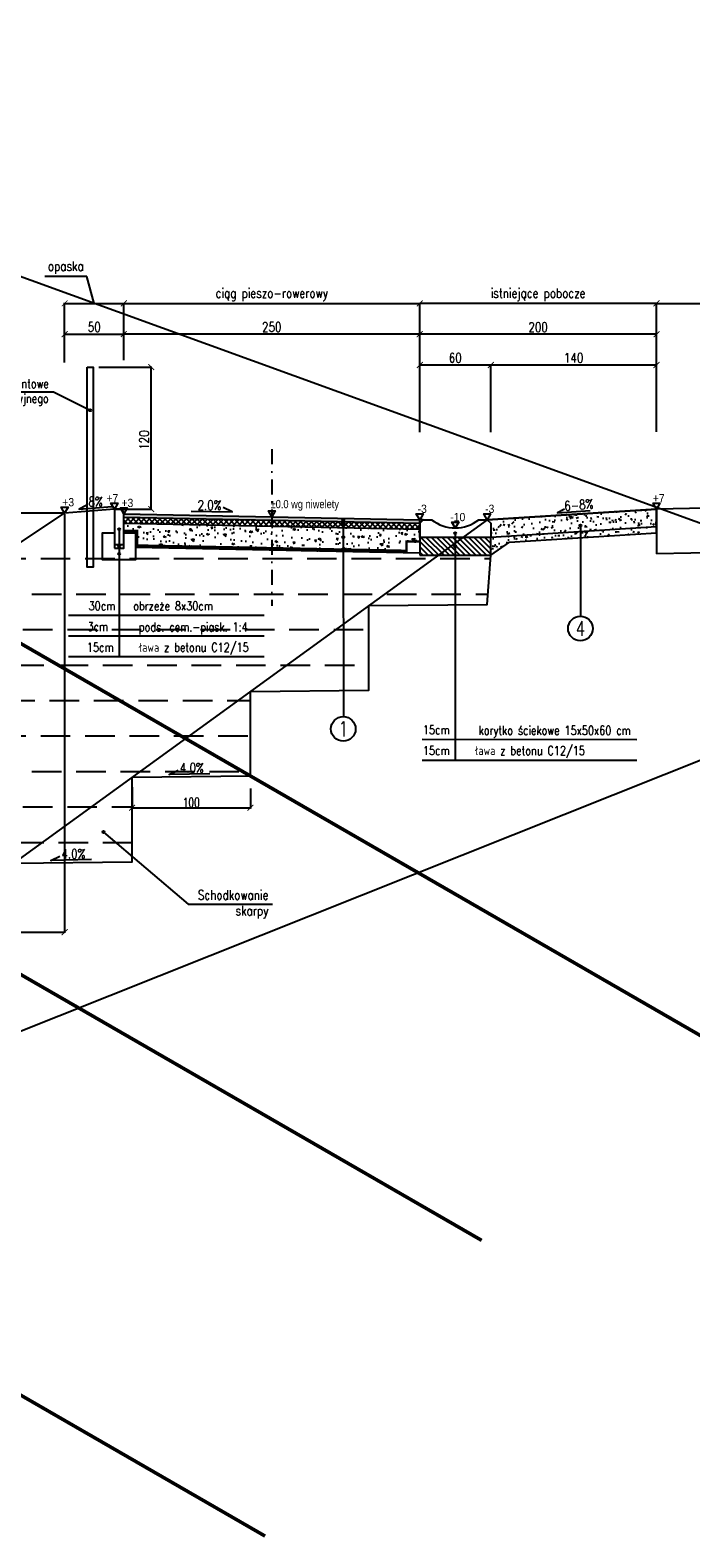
# Model space of a CAD drawing. Header units: metres. Extents: x 6562771 to 6588056, y 5578696 to 5586100.
# Tile 27 of 32: x 6575721 to 6576279, y 5584707 to 5585982. Entities that reach past the tile are written whole.
import ezdxf
from ezdxf.enums import TextEntityAlignment as Align

# ---------------------------------------------------------------- set-up
doc = ezdxf.new("R2010")
doc.units = ezdxf.units.M
for name, pattern in [('DASHDOT', [25.4, 12.7, -6.35, 0, -6.35]), ('DASHED', [0.75, 0.5, -0.25]), ('HIDDEN', [0.375, 0.25, -0.125])]:
    doc.linetypes.add(name, pattern=pattern)
for name, color, linetype in [('0_50', 3, 'Continuous'), ('pkonstr-0_25', 1, 'Continuous'), ('pkonstr-0_50', 3, 'Continuous'), ('pkonstr-0_70', 4, 'Continuous'), ('pkonstr-istn', 14, 'Continuous'), ('pkonstr-opisy', 2, 'Continuous'), ('pkonstr-wymiary', 1, 'Continuous')]:
    doc.layers.add(name, color=color, linetype=linetype)
doc.styles.add('12mm', font='simplex.shx', dxfattribs={"width": 0.8, "height": 12})
doc.styles.add('7mm', font='simplex.shx', dxfattribs={"width": 0.75, "height": 7})
doc.styles.add('DIMTEXT', font='simplex.shx', dxfattribs={"width": 0.7})
doc.styles.add('Opisy', font='simplex.shx', dxfattribs={"width": 0.8})
doc.styles.add('STYLE1', font='arial.ttf')
doc.styles.add('wymiary', font='simplex.shx', dxfattribs={"width": 0.8})
doc.dimstyles.new('1000', dxfattribs={"dimtxt": 2, "dimasz": 1.5, "dimexe": 0.4, "dimexo": 1, "dimgap": 0.4, "dimtad": 1, "dimrnd": 0.01, "dimzin": 0, "dimdsep": 46, "dimtxsty": 'DIMTEXT', "dimblk": 'ARCHTICK', "dimcen": 0, "dimclrd": 256, "dimclre": 256, "dimclrt": 2, "dimadec": 5, "dimazin": 0, "dimtfac": 1, "dimtofl": 0, "dimtmove": 0, "dimatfit": 3, "dimfxl": 1, "dimtolj": 1, "dimtzin": 0, "dimlwd": -1, "dimlwe": -1, "dimarcsym": 0})
doc.dimstyles.new('ddd$0', dxfattribs={"dimtxt": 8, "dimasz": 5, "dimexe": 0.5, "dimexo": 1, "dimgap": 2, "dimtad": 1, "dimdec": 0, "dimzin": 0, "dimdsep": 46, "dimtxsty": 'wymiary', "dimblk": 'ARCHTICK', "dimcen": 0, "dimclrd": 256, "dimclre": 256, "dimclrt": 256, "dimadec": 0, "dimazin": 0, "dimtfac": 1, "dimtdec": 0, "dimtmove": 1, "dimatfit": 3, "dimldrblk": 'DOT', "dimfxl": 1, "dimtolj": 1, "dimtzin": 0, "dimlwd": -1, "dimlwe": -1, "dimarcsym": 0})

# ---------------------------------------------------------------- blocks, each defined once
blk = doc.blocks.new('_ArchTick')
at = {"color": 0, "linetype": 'ByBlock', "const_width": 0.15}
blk.add_lwpolyline([(-0.5, -0.5), (0.5, 0.5)], dxfattribs=at)
blk = doc.blocks.new('*D115')
at = {"layer": 'Defpoints', "color": 0, "transparency": 16777216}
for p in [(6576600.1, 5585751.6), (6576600.1, 5585750.5), (6576250.1, 5585707.6)]:
    blk.add_point(p, dxfattribs=at)
at = {"layer": 'pkonstr-wymiary', "transparency": 16777216}
for p, q in [((6576250.1, 5585708.6), (6576250.1, 5585751)), ((6576250.1, 5585750.5), (6576600.1, 5585750.5)), ((6576600.1, 5585750.6), (6576600.1, 5585750))]:
    blk.add_line(p, q, dxfattribs=at)
at = {"layer": 'pkonstr-wymiary', "transparency": 16777216, "xscale": 5, "yscale": 5, "zscale": 5, "rotation": 180}
blk.add_blockref('_ArchTick', (6576250.1, 5585750.5), dxfattribs=at)
at = {"layer": 'pkonstr-wymiary', "transparency": 16777216, "xscale": 5, "yscale": 5, "zscale": 5}
blk.add_blockref('_ArchTick', (6576600.1, 5585750.5), dxfattribs=at)
at = {"layer": 'pkonstr-wymiary', "transparency": 16777216, "insert": (6576425.1, 5585757.9), "char_height": 8, "attachment_point": 5, "style": 'wymiary'}
blk.add_mtext('\\A1;istniejąca jezdnia DK79', dxfattribs=at)
blk = doc.blocks.new('_Dot')
at = {"color": 0, "linetype": 'ByBlock', "lineweight": -2}
blk.add_line((-0.5, 0), (-1, 0), dxfattribs=at)
at = {"color": 0, "linetype": 'ByBlock', "const_width": 0.5}
blk.add_lwpolyline([(-0.25, 0, 1), (0.25, 0, 1)], format="xyb", close=True, dxfattribs=at)
blk = doc.blocks.new('*D116')
at = {"layer": 'Defpoints', "color": 0, "transparency": 16777216}
for p in [(6576050.1, 5585750.6), (6576250.1, 5585695.5), (6576050.1, 5585640.7)]:
    blk.add_point(p, dxfattribs=at)
at = {"layer": 'pkonstr-wymiary', "transparency": 16777216}
for p, q in [((6576050.1, 5585641.7), (6576050.1, 5585751.1)), ((6576250.1, 5585750.6), (6576050.1, 5585750.6)), ((6576250.1, 5585696.5), (6576250.1, 5585751.1))]:
    blk.add_line(p, q, dxfattribs=at)
at = {"layer": 'pkonstr-wymiary', "transparency": 16777216, "xscale": 5, "yscale": 5, "zscale": 5, "rotation": 180}
blk.add_blockref('_ArchTick', (6576050.1, 5585750.6), dxfattribs=at)
at = {"layer": 'pkonstr-wymiary', "transparency": 16777216, "xscale": 5, "yscale": 5, "zscale": 5}
blk.add_blockref('_ArchTick', (6576250.1, 5585750.6), dxfattribs=at)
at = {"layer": 'pkonstr-wymiary', "transparency": 16777216, "insert": (6576150.1, 5585757.9), "char_height": 8, "attachment_point": 5, "style": 'wymiary'}
blk.add_mtext('\\A1;istniejące pobocze', dxfattribs=at)
blk = doc.blocks.new('*D117')
at = {"layer": 'Defpoints', "color": 0, "transparency": 16777216}
for p in [(6576050.1, 5585750.6), (6575800.1, 5585701.5), (6576050.1, 5585660.2)]:
    blk.add_point(p, dxfattribs=at)
at = {"layer": 'pkonstr-wymiary', "transparency": 16777216}
for p, q in [((6575800.1, 5585702.5), (6575800.1, 5585751.1)), ((6575800.1, 5585750.6), (6576050.1, 5585750.6)), ((6576050.1, 5585661.2), (6576050.1, 5585751.1))]:
    blk.add_line(p, q, dxfattribs=at)
at = {"layer": 'pkonstr-wymiary', "transparency": 16777216, "xscale": 5, "yscale": 5, "zscale": 5, "rotation": 180}
blk.add_blockref('_ArchTick', (6575800.1, 5585750.6), dxfattribs=at)
at = {"layer": 'pkonstr-wymiary', "transparency": 16777216, "xscale": 5, "yscale": 5, "zscale": 5}
blk.add_blockref('_ArchTick', (6576050.1, 5585750.6), dxfattribs=at)
at = {"layer": 'pkonstr-wymiary', "transparency": 16777216, "insert": (6575925.1, 5585757.9), "char_height": 8, "attachment_point": 5, "style": 'wymiary'}
blk.add_mtext('\\A1;ciąg pieszo-rowerowy', dxfattribs=at)
blk = doc.blocks.new('*D118')
at = {"layer": 'Defpoints', "color": 0, "transparency": 16777216}
for p in [(6575800.1, 5585724.6), (6575800.1, 5585701.5), (6576050.1, 5585661.7)]:
    blk.add_point(p, dxfattribs=at)
at = {"layer": 'pkonstr-wymiary', "transparency": 16777216}
for p, q in [((6575800.1, 5585702.5), (6575800.1, 5585725.1)), ((6576050.1, 5585724.6), (6575800.1, 5585724.6)), ((6576050.1, 5585662.7), (6576050.1, 5585725.1))]:
    blk.add_line(p, q, dxfattribs=at)
at = {"layer": 'pkonstr-wymiary', "transparency": 16777216, "xscale": 5, "yscale": 5, "zscale": 5, "rotation": 180}
blk.add_blockref('_ArchTick', (6575800.1, 5585724.6), dxfattribs=at)
at = {"layer": 'pkonstr-wymiary', "transparency": 16777216, "xscale": 5, "yscale": 5, "zscale": 5}
blk.add_blockref('_ArchTick', (6576050.1, 5585724.6), dxfattribs=at)
at = {"layer": 'pkonstr-wymiary', "transparency": 16777216, "insert": (6575925.1, 5585730.6), "char_height": 8, "attachment_point": 5, "style": 'wymiary'}
blk.add_mtext('\\A1;250', dxfattribs=at)
blk = doc.blocks.new('*D119')
at = {"layer": 'Defpoints', "color": 0, "transparency": 16777216}
for p in [(6576050.1, 5585724.5), (6576050.1, 5585640.7), (6576250.1, 5585641)]:
    blk.add_point(p, dxfattribs=at)
at = {"layer": 'pkonstr-wymiary', "transparency": 16777216}
for p, q in [((6576050.1, 5585641.7), (6576050.1, 5585725)), ((6576250.1, 5585724.5), (6576050.1, 5585724.5)), ((6576250.1, 5585642), (6576250.1, 5585725))]:
    blk.add_line(p, q, dxfattribs=at)
at = {"layer": 'pkonstr-wymiary', "transparency": 16777216, "xscale": 5, "yscale": 5, "zscale": 5, "rotation": 180}
blk.add_blockref('_ArchTick', (6576050.1, 5585724.5), dxfattribs=at)
at = {"layer": 'pkonstr-wymiary', "transparency": 16777216, "xscale": 5, "yscale": 5, "zscale": 5}
blk.add_blockref('_ArchTick', (6576250.1, 5585724.5), dxfattribs=at)
at = {"layer": 'pkonstr-wymiary', "transparency": 16777216, "insert": (6576150.1, 5585730.5), "char_height": 8, "attachment_point": 5, "style": 'wymiary'}
blk.add_mtext('\\A1;200', dxfattribs=at)
blk = doc.blocks.new('*D120')
at = {"layer": 'Defpoints', "color": 0, "transparency": 16777216}
for p in [(6575800.1, 5585724.6), (6575750.1, 5585699.7), (6575800.1, 5585701.5)]:
    blk.add_point(p, dxfattribs=at)
at = {"layer": 'pkonstr-wymiary', "transparency": 16777216}
for p, q in [((6575750.1, 5585700.7), (6575750.1, 5585725.1)), ((6575750.1, 5585724.6), (6575800.1, 5585724.6)), ((6575800.1, 5585702.5), (6575800.1, 5585725.1))]:
    blk.add_line(p, q, dxfattribs=at)
at = {"layer": 'pkonstr-wymiary', "transparency": 16777216, "xscale": 5, "yscale": 5, "zscale": 5, "rotation": 180}
blk.add_blockref('_ArchTick', (6575750.1, 5585724.6), dxfattribs=at)
at = {"layer": 'pkonstr-wymiary', "transparency": 16777216, "xscale": 5, "yscale": 5, "zscale": 5}
blk.add_blockref('_ArchTick', (6575800.1, 5585724.6), dxfattribs=at)
at = {"layer": 'pkonstr-wymiary', "transparency": 16777216, "insert": (6575775.1, 5585730.6), "char_height": 8, "attachment_point": 5, "style": 'wymiary'}
blk.add_mtext('\\A1;50', dxfattribs=at)
blk = doc.blocks.new('*D121')
at = {"layer": 'Defpoints', "color": 0, "transparency": 16777216}
for p in [(6575800.1, 5585750.6), (6575750.1, 5585699.7), (6575800.1, 5585701.5)]:
    blk.add_point(p, dxfattribs=at)
at = {"layer": 'pkonstr-wymiary', "transparency": 16777216}
for p, q in [((6575768.8, 5585773.4), (6575733.4, 5585773.4)), ((6575775.1, 5585750.6), (6575768.8, 5585773.4)), ((6575750.1, 5585700.7), (6575750.1, 5585751.1)), ((6575750.1, 5585750.6), (6575800.1, 5585750.6)), ((6575800.1, 5585702.5), (6575800.1, 5585751.1))]:
    blk.add_line(p, q, dxfattribs=at)
at = {"layer": 'pkonstr-wymiary', "transparency": 16777216, "xscale": 5, "yscale": 5, "zscale": 5, "rotation": 180}
blk.add_blockref('_ArchTick', (6575750.1, 5585750.6), dxfattribs=at)
at = {"layer": 'pkonstr-wymiary', "transparency": 16777216, "xscale": 5, "yscale": 5, "zscale": 5}
blk.add_blockref('_ArchTick', (6575800.1, 5585750.6), dxfattribs=at)
at = {"layer": 'pkonstr-wymiary', "transparency": 16777216, "insert": (6575751.1, 5585780.8), "char_height": 8, "attachment_point": 5, "style": 'wymiary'}
blk.add_mtext('\\A1;opaska', dxfattribs=at)
blk = doc.blocks.new('*D122')
at = {"layer": 'Defpoints', "color": 0, "transparency": 16777216}
for p in [(6575777.9, 5585696.7), (6575823.3, 5585696.7), (6575792.1, 5585576.7)]:
    blk.add_point(p, dxfattribs=at)
at = {"layer": 'pkonstr-wymiary', "transparency": 16777216}
for p, q in [((6575778.9, 5585696.7), (6575823.8, 5585696.7)), ((6575823.3, 5585576.7), (6575823.3, 5585696.7)), ((6575793.1, 5585576.7), (6575823.8, 5585576.7))]:
    blk.add_line(p, q, dxfattribs=at)
at = {"layer": 'pkonstr-wymiary', "transparency": 16777216, "xscale": 5, "yscale": 5, "zscale": 5}
for p, rotation in [((6575823.3, 5585696.7), 90), ((6575823.3, 5585576.7), 270)]:
    blk.add_blockref('_ArchTick', p, dxfattribs=dict(at, rotation=rotation))
at = {"layer": 'pkonstr-wymiary', "transparency": 16777216, "insert": (6575817.3, 5585635), "char_height": 8, "attachment_point": 5, "rotation": 90, "style": 'wymiary'}
blk.add_mtext('\\A1;120', dxfattribs=at)
blk = doc.blocks.new('*D131')
at = {"layer": 'Defpoints', "color": 0, "transparency": 16777216}
for p in [(6576110.1, 5585698.5), (6576050.1, 5585640.7), (6576110.1, 5585641)]:
    blk.add_point(p, dxfattribs=at)
at = {"layer": 'pkonstr-wymiary', "transparency": 16777216}
for p, q in [((6576050.1, 5585641.7), (6576050.1, 5585699)), ((6576050.1, 5585698.5), (6576110.1, 5585698.5)), ((6576110.1, 5585642), (6576110.1, 5585699))]:
    blk.add_line(p, q, dxfattribs=at)
at = {"layer": 'pkonstr-wymiary', "transparency": 16777216, "xscale": 5, "yscale": 5, "zscale": 5, "rotation": 180}
blk.add_blockref('_ArchTick', (6576050.1, 5585698.5), dxfattribs=at)
at = {"layer": 'pkonstr-wymiary', "transparency": 16777216, "xscale": 5, "yscale": 5, "zscale": 5}
blk.add_blockref('_ArchTick', (6576110.1, 5585698.5), dxfattribs=at)
at = {"layer": 'pkonstr-wymiary', "transparency": 16777216, "insert": (6576080.1, 5585704.5), "char_height": 8, "attachment_point": 5, "style": 'wymiary'}
blk.add_mtext('\\A1;60', dxfattribs=at)
blk = doc.blocks.new('*D132')
at = {"layer": 'Defpoints', "color": 0, "transparency": 16777216}
for p in [(6576250.1, 5585698.5), (6576110.1, 5585640.7), (6576250.1, 5585641)]:
    blk.add_point(p, dxfattribs=at)
at = {"layer": 'pkonstr-wymiary', "transparency": 16777216}
for p, q in [((6576110.1, 5585641.7), (6576110.1, 5585699)), ((6576110.1, 5585698.5), (6576250.1, 5585698.5)), ((6576250.1, 5585642), (6576250.1, 5585699))]:
    blk.add_line(p, q, dxfattribs=at)
at = {"layer": 'pkonstr-wymiary', "transparency": 16777216, "xscale": 5, "yscale": 5, "zscale": 5, "rotation": 180}
blk.add_blockref('_ArchTick', (6576110.1, 5585698.5), dxfattribs=at)
at = {"layer": 'pkonstr-wymiary', "transparency": 16777216, "xscale": 5, "yscale": 5, "zscale": 5}
blk.add_blockref('_ArchTick', (6576250.1, 5585698.5), dxfattribs=at)
at = {"layer": 'pkonstr-wymiary', "transparency": 16777216, "insert": (6576180.1, 5585704.5), "char_height": 8, "attachment_point": 5, "style": 'wymiary'}
blk.add_mtext('\\A1;140', dxfattribs=at)
blk = doc.blocks.new('*D138')
at = {"layer": 'Defpoints', "color": 0, "transparency": 16777216}
for p in [(6575264.6, 5585573.3), (6575750.1, 5585573.3), (6575300.1, 5585273.3)]:
    blk.add_point(p, dxfattribs=at)
at = {"layer": 'pkonstr-wymiary', "transparency": 16777216}
for p, q in [((6575749.1, 5585573.3), (6575264.1, 5585573.3)), ((6575264.6, 5585273.3), (6575264.6, 5585573.3)), ((6575299.1, 5585273.3), (6575264.1, 5585273.3))]:
    blk.add_line(p, q, dxfattribs=at)
at = {"layer": 'pkonstr-wymiary', "transparency": 16777216, "xscale": 5, "yscale": 5, "zscale": 5}
for p, rotation in [((6575264.6, 5585573.3), 90), ((6575264.6, 5585273.3), 270)]:
    blk.add_blockref('_ArchTick', p, dxfattribs=dict(at, rotation=rotation))
at = {"layer": 'pkonstr-wymiary', "transparency": 16777216, "insert": (6575258.6, 5585423.3), "char_height": 8, "attachment_point": 5, "rotation": 90, "style": 'wymiary'}
blk.add_mtext('\\A1;300', dxfattribs=at)
blk = doc.blocks.new('*D139')
at = {"layer": 'Defpoints', "color": 0, "transparency": 16777216}
for p in [(6575750.1, 5585573.3), (6575300.1, 5585273.3), (6575750.1, 5585218.9)]:
    blk.add_point(p, dxfattribs=at)
at = {"layer": 'pkonstr-wymiary', "transparency": 16777216}
for p, q in [((6575750.1, 5585572.3), (6575750.1, 5585218.4)), ((6575300.1, 5585272.3), (6575300.1, 5585218.4)), ((6575300.1, 5585218.9), (6575750.1, 5585218.9))]:
    blk.add_line(p, q, dxfattribs=at)
at = {"layer": 'pkonstr-wymiary', "transparency": 16777216, "xscale": 5, "yscale": 5, "zscale": 5, "rotation": 180}
blk.add_blockref('_ArchTick', (6575300.1, 5585218.9), dxfattribs=at)
at = {"layer": 'pkonstr-wymiary', "transparency": 16777216, "xscale": 5, "yscale": 5, "zscale": 5}
blk.add_blockref('_ArchTick', (6575750.1, 5585218.9), dxfattribs=at)
at = {"layer": 'pkonstr-wymiary', "transparency": 16777216, "insert": (6575525.1, 5585224.9), "char_height": 8, "attachment_point": 5, "style": 'wymiary'}
blk.add_mtext('\\A1;450', dxfattribs=at)
blk = doc.blocks.new('*D142')
at = {"layer": 'Defpoints', "color": 0, "transparency": 16777216}
for p in [(6575807.1, 5585342.4), (6575907.1, 5585341.3), (6575907.1, 5585324.1)]:
    blk.add_point(p, dxfattribs=at)
at = {"layer": 'pkonstr-wymiary', "transparency": 16777216}
for p, q in [((6575807.1, 5585341.4), (6575807.1, 5585323.6)), ((6575907.1, 5585340.3), (6575907.1, 5585323.6)), ((6575807.1, 5585324.1), (6575907.1, 5585324.1))]:
    blk.add_line(p, q, dxfattribs=at)
at = {"layer": 'pkonstr-wymiary', "transparency": 16777216, "xscale": 5, "yscale": 5, "zscale": 5, "rotation": 180}
blk.add_blockref('_ArchTick', (6575807.1, 5585324.1), dxfattribs=at)
at = {"layer": 'pkonstr-wymiary', "transparency": 16777216, "xscale": 5, "yscale": 5, "zscale": 5}
blk.add_blockref('_ArchTick', (6575907.1, 5585324.1), dxfattribs=at)
at = {"layer": 'pkonstr-wymiary', "color": 1, "transparency": 16777216, "insert": (6575857.1, 5585328.5), "char_height": 8, "attachment_point": 5, "style": 'DIMTEXT'}
blk.add_mtext('\\A1;100', dxfattribs=at)

msp = doc.modelspace()

# ---------------------------------------------------------------- hatches: boundary and pattern name
at = {"layer": 'pkonstr-0_50'}
h = msp.add_hatch(color=252, dxfattribs=at)
h.dxf.hatch_style = 1
h.paths.add_polyline_path([(6575800.1, 5585569.7), (6575800.1, 5585572.7), (6576050.1, 5585567.7), (6576050.1, 5585564.7)])
h = msp.add_hatch(dxfattribs=at)
h.set_pattern_fill('ANSI37', color=252, angle=180)
h.set_pattern_definition([(315, (13152303.4027, 6698.6063), (-2.2450640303, -2.2450640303), []), (225, (13152303.4027, 6698.6063), (-2.2450640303, 2.2450640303), [])])
h.paths.add_polyline_path([(6576050.1, 5585564.7), (6576050.1, 5585559.7), (6575800.1, 5585564.7), (6575800.1, 5585569.7)])
h = msp.add_hatch(dxfattribs=at)
h.set_pattern_fill('AR-CONC', color=252, scale=0.1, angle=180)
h.set_pattern_definition([(230, (7139.753, 4783.156), (-18.2184669, 1.593908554), [1.905, -20.955]), (175, (7139.753, 4783.156), (3.524282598, -19.10566429), [1.524, -16.764]), (280.451, (7138.234, 4783.29), (-14.694250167, -17.511668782), [1.619, -17.809]), (226.1842, (7139.753, 4778.076), (-27.10790409, 4.204232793), [2.8575, -31.4325]), (276.6356, (7137.494, 4778.427), (-23.74042345, -24.74255559), [2.4285, -26.7135]), (171.184, (7139.753, 4778.076), (-23.74046058, -24.74251179), [2.286, -25.146]), (201, (7137.213, 4779.346), (-15.161487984, 10.226551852), [1.905, -20.955]), (146, (7137.213, 4779.346), (-6.180202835, -18.418796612), [1.524, -16.764]), (251.4514, (7135.95, 4780.199), (-21.341649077, -8.19228577), [1.619, -17.809]), (217.5, (7139.753, 4783.1565), (-0.308860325, -8.4555038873), [0, -16.5608, 0, -17.018, 0, -16.8275]), (187.5, (7139.753, 4783.1565), (-6.681966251, -10.018057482), [0, -9.7028, 0, -16.1798, 0, -6.4135]), (147.5, (7145.417, 4783.1565), (-13.5590595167, 0.572874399), [0, -6.35, 0, -19.812, 0, -26.289]), (137.5, (7147.957, 4783.156), (-14.812918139, -2.542649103), [0, -8.255, 0, -13.1572, 0, -18.669])])
h.paths.add_polyline_path([(6576250.1, 5585576.7), (6576107.1, 5585567.7), (6576110.1, 5585564.7), (6576110.1, 5585552.7), (6576185.8, 5585557.5), (6576185.8, 5585561.9, -0.414404), (6576184.9, 5585562.8, -1), (6576186.7, 5585562.8, -0.414023), (6576185.8, 5585561.9), (6576185.8, 5585557.5), (6576250.1, 5585561.6)])
h.paths.add_polyline_path([(6576185.8, 5585557.5), (6576110.1, 5585552.7), (6576110.1, 5585537.7), (6576125.9, 5585548.8), (6576185.8, 5585552.6)])
h.paths.add_polyline_path([(6576250.1, 5585556.6), (6576250.1, 5585561.6), (6576185.8, 5585557.5), (6576185.8, 5585552.6)])
h = msp.add_hatch(dxfattribs=at)
h.set_pattern_fill('AR-CONC', color=252, scale=0.1, angle=180)
h.set_pattern_definition([(310, (6800082.928, 5144078.335), (18.2184669, 1.59390855), [1.905, -20.955]), (5, (6800082.928, 5144078.335), (-3.52434214, -19.1056845), [1.524, -16.7640584]), (259.5485553, (6800084.446, 5144078.467), (14.6941247, -17.5117752), [1.6190009, -17.80902446]), (313.8158, (6800082.928, 5144073.255), (27.1079041, 4.2042328), [2.8575, -31.4325]), (263.3644424, (6800085.187, 5144073.605), (23.7404134, -24.7426125), [2.4285023, -26.7135608]), (8.815849, (6800082.928, 5144073.255), (23.7404134, -24.7426125), [2.2859967, -25.1459732]), (339, (6800085.468, 5144074.525), (15.16143913, 10.2265198), [1.905, -20.955]), (34, (6800085.468, 5144074.525), (6.1802028, -18.4187966), [1.524, -16.764]), (288.548555, (6800086.732, 5144075.377), (21.3416419, -8.1922769), [1.6190009, -17.80899376]), (322.5, (6800082.928, 5144078.3345), (0.308860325, -8.45550389), [0, -16.5608, 0, -17.018, 0, -16.8275]), (352.5, (6800082.928, 5144078.3345), (6.68196625, -10.01805748), [0, -9.7028, 0, -16.1798, 0, -6.4135]), (32.5, (6800077.264, 5144078.3345), (13.55905952, 0.5728744), [0, -6.35, 0, -19.812, 0, -26.289]), (42.5, (6800074.724, 5144078.335), (14.81291814, -2.5426491), [0, -8.255, 0, -13.1572, 0, -18.669])])
h.paths.add_polyline_path([(6576050.1, 5585547.7), (6576040.1, 5585547.7), (6576040.1, 5585539.9), (6575810.1, 5585544.5), (6575810.1, 5585556.7), (6575800.1, 5585556.7), (6575800.1, 5585564.7), (6576050.1, 5585559.7)])
h = msp.add_hatch(dxfattribs=at)
h.set_pattern_fill('ANSI31', color=252, angle=180)
h.set_pattern_definition([(315, (13148230.9503, -1201.187), (-2.2450640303, -2.2450640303), [])])
h.paths.add_polyline_path([(6576110.1, 5585552.7), (6576050.1, 5585552.7), (6576050.1, 5585537.7), (6576110.1, 5585537.7)])

# ---------------------------------------------------------------- linework, layer by layer
at = {"layer": '0_50', "color": 7, "linetype": 'HIDDEN', "ltscale": 100}
for points in [[(6575692.4, 5585534.8), (6576109.9, 5585534.8)], [(6575647.4, 5585504.8), (6576107.1, 5585504.8)], [(6575602.4, 5585474.8), (6576007.1, 5585474.8)], [(6575557.4, 5585444.8), (6576007.1, 5585444.8)], [(6575512.4, 5585414.8), (6575907.1, 5585414.8)], [(6575467.4, 5585384.8), (6575907.1, 5585384.8)], [(6575422.4, 5585354.8), (6575907.1, 5585354.8)], [(6575377.4, 5585324.8), (6575807.1, 5585324.8)], [(6575332.4, 5585294.8), (6575807.1, 5585294.8)]]:
    msp.add_lwpolyline(points, dxfattribs=at)
at = {"layer": 'pkonstr-0_25', "linetype": 'Continuous'}
for p, q in [((6575579.4, 5585675.9), (6575740.6, 5585675.9)), ((6575796.1, 5585559.7), (6575796.1, 5585451.6)), ((6575985.5, 5585567.5), (6575985.6, 5585401.2)), ((6576185.8, 5585562.8), (6576185.9, 5585486.1)), ((6576080, 5585556.3), (6576080, 5585364.2)), ((6575918.6, 5585486.6), (6575753.5, 5585486.6)), ((6575918.6, 5585469.1), (6575753.5, 5585469.1)), ((6576233.6, 5585381.6), (6576052.2, 5585381.7))]:
    msp.add_line(p, q, dxfattribs=at)
at = {"layer": 'pkonstr-0_25'}
for points in [[(6575768.4, 5585579.8), (6575762.5, 5585576.6), (6575789.9, 5585578.8)], [(6575857.1, 5585575), (6575891.5, 5585574.3), (6575883.9, 5585577.9)], [(6576172.4, 5585576.7), (6576166.6, 5585573.4), (6576194, 5585575.6)], [(6575872.9, 5585352.9), (6575838.5, 5585352.2), (6575846.1, 5585355.8)], [(6575772.9, 5585280.3), (6575738.5, 5585279.6), (6575746.1, 5585283.2)]]:
    msp.add_lwpolyline(points, dxfattribs=at)
at = {"layer": 'pkonstr-0_25', "linetype": 'Continuous'}
for centre in [(6576185.8, 5585475.7), (6575985.5, 5585390.8)]:
    msp.add_circle(centre, 10.4, dxfattribs=at)
at = {"layer": 'pkonstr-0_50'}
for p, q in [((6575792.1, 5585576.7), (6575750.1, 5585573.3)), ((6575800.1, 5585572.7), (6576050.1, 5585567.7)), ((6575800.1, 5585569.7), (6576050.1, 5585564.7)), ((6576107.1, 5585567.7), (6576250.1, 5585576.7)), ((6575800.1, 5585564.7), (6576050.1, 5585559.7)), ((6575810.1, 5585544.5), (6576050.1, 5585539.7))]:
    msp.add_line(p, q, dxfattribs=at)
at = {"layer": 'pkonstr-0_50', "flags": 128}
for points in [[(6575233.6, 5584944.2), (6577833.8, 5585981.6)], [(6575233.6, 5585947.4), (6577816.7, 5585009.2)], [(6576110.1, 5585537.7), (6576125.9, 5585548.8), (6576250.1, 5585556.6), (6576250.1, 5585576.7)]]:
    msp.add_lwpolyline(points, dxfattribs=at)
at = {"layer": 'pkonstr-0_50', "color": 2}
msp.add_lwpolyline([(6575769.2, 5585696.7), (6575774.2, 5585696.7), (6575774.2, 5585527.6), (6575769.2, 5585527.6)], close=True, dxfattribs=at)
at = {"layer": 'pkonstr-0_50'}
for points in [[(6574505.3, 5584831.4), (6575150.1, 5585261.3), (6575300.1, 5585273.3), (6575750.1, 5585573.3)], [(6576050.1, 5585564.7), (6576050.1, 5585567.7)], [(6576053.1, 5585567.7), (6576050.1, 5585567.7)], [(6576050.1, 5585537.7), (6576110.1, 5585537.7), (6576110.1, 5585552.7)], [(6576050.1, 5585552.7), (6576050.1, 5585537.7)], [(6575707.1, 5585277.4), (6575807.1, 5585278.4), (6575807.1, 5585350), (6575907.1, 5585351), (6575907.1, 5585422.5), (6576007.1, 5585423.5), (6576007.1, 5585495.1), (6576107.1, 5585496.1), (6576110.1, 5585537.7)]]:
    msp.add_lwpolyline(points, dxfattribs=at)
for points in [[(6575792.1, 5585546.7), (6575800.1, 5585546.7), (6575800.1, 5585572.7, 0.414214), (6575796.1, 5585576.7), (6575792.1, 5585576.7)], [(6576110.1, 5585552.7), (6576050.1, 5585552.7), (6576050.1, 5585564.7), (6576053.1, 5585567.7), (6576060.1, 5585567.7, 0.35), (6576100.1, 5585567.7), (6576107.1, 5585567.7), (6576110.1, 5585564.7)]]:
    msp.add_lwpolyline(points, format="xyb", close=True, dxfattribs=at)
at = {"layer": 'pkonstr-0_50', "color": 180, "linetype": 'DASHED', "ltscale": 15, "true_color": 0x3326ed, "flags": 128}
msp.add_lwpolyline([(6576050.1, 5585549.2, 2, 2, 0), (6576039, 5585549.2, 2, 2, 0), (6576039, 5585541.4, 2, 2, 0), (6575811.5, 5585545.9, 2, 2, 0), (6575811.5, 5585545.9, 2, 2, 0), (6575811.5, 5585545.9, 2, 2, 0), (6575811.5, 5585545.9, 2, 2, 0), (6575811.5, 5585558.3, 2, 2, 0), (6575800, 5585558.2, 0, 0, 0)], format="xyseb", dxfattribs=at)
at = {"layer": 'pkonstr-0_50', "color": 252, "flags": 128}
msp.add_lwpolyline([(6576050.1, 5585564.7), (6576050.1, 5585549.6)], dxfattribs=at)
at = {"layer": 'pkonstr-0_50', "flags": 128}
msp.add_lwpolyline([(6575792.1, 5585543.7), (6575800.1, 5585543.7), (6575800.1, 5585556.7), (6575810.1, 5585556.7), (6575810.1, 5585533.7), (6575782.1, 5585533.7), (6575782.1, 5585556.7), (6575792.1, 5585556.7), (6575792.1, 5585543.7)], close=True, dxfattribs=at)
at = {"layer": 'pkonstr-0_50', "const_width": 3, "flags": 128}
for points in [[(6575634.6, 5585508.3), (6576327.4, 5585108.3)], [(6575409.6, 5585358.3), (6576102.4, 5584958.3)], [(6575053.4, 5585208.3), (6575919.4, 5584708.3)]]:
    msp.add_lwpolyline(points, dxfattribs=at)
at = {"layer": 'pkonstr-0_70', "color": 4}
for centre in [(6575771.7, 5585660.2), (6575796.1, 5585559.7), (6575985.5, 5585567.5), (6575985.5, 5585563.1), (6576080, 5585556.3), (6576185.8, 5585562.8), (6575796.1, 5585545.3), (6575985.5, 5585553), (6576080, 5585545.2), (6575796.1, 5585538.9), (6575985.5, 5585542.6), (6575782.9, 5585303.6)]:
    msp.add_circle(centre, 0.869, dxfattribs=at)
at = {"layer": 'pkonstr-istn'}
msp.add_line((6576600.9, 5585545.7), (6576250.1, 5585538.7), dxfattribs=at)
at = {"layer": 'pkonstr-istn', "flags": 128}
for points in [[(6577912.5, 5585032.1), (6577912.5, 5585032.1), (6577110.1, 5585567.1), (6576950.1, 5585576.7), (6576600.1, 5585583.7), (6576250.1, 5585576.7), (6576107.1, 5585567.7), (6575107.1, 5584842), (6574071.2, 5584823.8)], [(6576250.1, 5585576.7), (6576250.1, 5585538.7)], [(6576250.1, 5585561.6), (6576110.1, 5585552.7)], [(6576250.1, 5585546.5), (6576250.1, 5585538.7)]]:
    msp.add_lwpolyline(points, dxfattribs=at)
at = {"layer": 'pkonstr-opisy'}
for points in [[(6575750.1, 5585578.4), (6575753, 5585578.4), (6575750.1, 5585573.3), (6575747.2, 5585578.4)], [(6575792.1, 5585581.7), (6575795, 5585581.7), (6575792.1, 5585576.7), (6575789.2, 5585581.7)], [(6575800.1, 5585577.7), (6575803, 5585577.7), (6575800.1, 5585572.7), (6575797.2, 5585577.7)], [(6575925.1, 5585575.3), (6575928, 5585575.3), (6575925.1, 5585570.2), (6575922.2, 5585575.3)], [(6576050.1, 5585572.7), (6576053, 5585572.7), (6576050.1, 5585567.7), (6576047.2, 5585572.7)], [(6576107.1, 5585572.7), (6576110, 5585572.7), (6576107.1, 5585567.7), (6576104.2, 5585572.7)], [(6576250.1, 5585581.7), (6576253, 5585581.7), (6576250.1, 5585576.7), (6576247.2, 5585581.7)], [(6576080.1, 5585565.7), (6576083, 5585565.7), (6576080.1, 5585560.7), (6576077.2, 5585565.7)]]:
    msp.add_lwpolyline(points, close=True, dxfattribs=at)
at = {"layer": 'pkonstr-wymiary'}
for p, q in [((6575918.6, 5585451.6), (6575753.5, 5585451.6)), ((6576233.6, 5585364.1), (6576052.2, 5585364.2))]:
    msp.add_line(p, q, dxfattribs=at)
for points in [[(6575740.6, 5585675.9), (6575771.7, 5585660.2)], [(6575782.9, 5585303.6), (6575854.4, 5585242.5), (6575925.8, 5585242.5)]]:
    msp.add_lwpolyline(points, dxfattribs=at)
at = {"layer": 'pkonstr-wymiary', "linetype": 'DASHDOT'}
msp.add_lwpolyline([(6575925.1, 5585627.3), (6575925.1, 5585494.8)], dxfattribs=at)

# ---------------------------------------------------------------- texts
at = {"layer": 'pkonstr-opisy', "style": 'STYLE1', "width": 0.9}
for s, p in [('+3', (6575753.1, 5585576.9)), ('+7', (6575790.4, 5585580.3)), ('+3', (6575803.1, 5585576.3)), ('+7', (6576252, 5585580.3)), ('-3', (6576052.2, 5585571.3)), ('-10', (6576082.2, 5585564.3)), ('-3', (6576109.2, 5585571.3))]:
    msp.add_text(s, height=7, dxfattribs=at).set_placement(p, align=Align.BOTTOM_CENTER)
at = {"layer": 'pkonstr-opisy', "style": 'Opisy', "width": 0.8}
for s, rotation, p in [('8%', 0, (6575776.2, 5585578.9)), ('2.0%%%', 0, (6575872.5, 5585575.9)), ('6-8%%%', 5, (6576184.8, 5585576.2)), ('4.0%%%', 360, (6575857.5, 5585353.8)), ('4.0%%%', 360, (6575757.5, 5585281.2))]:
    msp.add_text(s, height=8, rotation=rotation, dxfattribs=at).set_placement(p, align=Align.CENTER)
at = {"layer": 'pkonstr-opisy', "style": 'STYLE1', "width": 0.8}
msp.add_text('%%P0.0 wg niwelety', height=7, dxfattribs=at).set_placement((6575924.1, 5585575.3), align=Align.BOTTOM_LEFT)
at = {"layer": 'pkonstr-opisy', "ltscale": 0.1, "style": '12mm', "width": 0.8}
for s, rotation, p in [('30cm', 360, (6575793, 5585488.8)), ('3cm', 360, (6575786.9, 5585471.3)), ('pods. cem.-piask. 1:4', 0, (6575904.8, 5585471)), ('15cm', 360, (6575791.5, 5585453.8)), ('15cm', 359.958, (6576075.4, 5585384)), ('korytko ściekowe 15x50x60 cm', 359.958, (6576228.4, 5585383.5)), ('15cm', 359.958, (6576075.4, 5585366.5))]:
    msp.add_text(s, height=7.5, rotation=rotation, dxfattribs=at).set_placement(p, align=Align.BOTTOM_RIGHT)
at = {"layer": 'pkonstr-opisy', "style": 'Opisy', "width": 0.8}
for s, rotation, p in [('obrzeże 8x30cm', 0, (6575875.4, 5585488.8)), ('ława z betonu C12/15', 0, (6575905.6, 5585453.8)), ('ława z betonu C12/15', 359.958, (6576189.6, 5585366.4))]:
    msp.add_text(s, height=7.5, rotation=rotation, dxfattribs=at).set_placement(p, align=Align.BOTTOM_RIGHT)
at = {"layer": 'pkonstr-opisy', "linetype": 'Continuous', "style": '7mm', "width": 0.75}
for s, p in [('4', (6576185.8, 5585475.7)), ('1', (6575985.5, 5585390.8))]:
    msp.add_text(s, height=12.6, rotation=0, dxfattribs=at).set_placement(p, align=Align.MIDDLE_CENTER)
at = {"layer": 'pkonstr-opisy', "insert": (6575736.7, 5585686.5), "char_height": 7.5, "width": 164.552, "attachment_point": 3, "style": 'Opisy'}
msp.add_mtext('ogrodzenie segmentowe\\Plokalizacja wg planu sytuacyjnego', dxfattribs=at)
at = {"layer": 'pkonstr-opisy', "insert": (6575922.2, 5585242.4), "char_height": 8, "attachment_point": 6, "style": 'Opisy'}
msp.add_mtext('Schodkowanie \\Pskarpy', dxfattribs=at)

# ---------------------------------------------------------------- dimensions: what is measured, and where the dimension line sits
at = {"layer": 'pkonstr-wymiary'}
for base, p1, p2, angle, text, picture, middle in [((6575800.1, 5585750.6), (6575750.1, 5585699.7), (6575800.1, 5585701.5), 180, 'opaska', '*D121', (6575766.8, 5585773.4)), ((6575823.3, 5585696.7), (6575792.1, 5585576.7), (6575777.9, 5585696.7), 90, '120', '*D122', (6575823.3, 5585635))]:
    dim = msp.add_linear_dim(base=base, p1=p1, p2=p2, angle=angle, text=text, dimstyle='ddd$0', dxfattribs=at)
    dim.commit()
    dim.dimension.update_dxf_attribs({"geometry": picture, "text_midpoint": middle, "dimtype": 160})
dim = msp.add_linear_dim(base=(6576600.1, 5585750.5), p1=(6576250.1, 5585707.6), p2=(6576600.1, 5585751.6), text='istniejąca jezdnia DK79', dimstyle='ddd$0', dxfattribs=at)
dim.commit()
dim.dimension.update_dxf_attribs({"geometry": '*D115', "text_midpoint": (6576425.1, 5585757.9)})
dim = msp.add_linear_dim(base=(6576050.1, 5585750.6), p1=(6575800.1, 5585701.5), p2=(6576050.1, 5585660.2), text='ciąg pieszo-rowerowy', dimstyle='ddd$0', override={"dimtmove": 0}, dxfattribs=at)
dim.commit()
dim.dimension.update_dxf_attribs({"geometry": '*D117', "text_midpoint": (6575925.1, 5585750.6), "dimtype": 160})
dim = msp.add_linear_dim(base=(6576050.1, 5585750.6), p1=(6576250.1, 5585695.5), p2=(6576050.1, 5585640.7), angle=180, text='istniejące pobocze', dimstyle='ddd$0', dxfattribs=at)
dim.commit()
dim.dimension.update_dxf_attribs({"geometry": '*D116', "text_midpoint": (6576150.1, 5585757.9)})
for base, p1, p2, angle, picture, middle in [((6575800.1, 5585724.6), (6575750.1, 5585699.7), (6575800.1, 5585701.5), 180, '*D120', (6575775.1, 5585730.6)), ((6575264.6, 5585573.3), (6575300.1, 5585273.3), (6575750.1, 5585573.3), 90, '*D138', (6575258.6, 5585423.3))]:
    dim = msp.add_linear_dim(base=base, p1=p1, p2=p2, angle=angle, dimstyle='ddd$0', dxfattribs=at)
    dim.commit()
    dim.dimension.update_dxf_attribs({"geometry": picture, "text_midpoint": middle})
for base, p1, p2, dimstyle, override, picture, middle in [((6575800.1, 5585724.6), (6576050.1, 5585661.7), (6575800.1, 5585701.5), 'ddd$0', {"dimtmove": 0}, '*D118', (6575925.1, 5585730.6)), ((6576050.1, 5585724.5), (6576250.1, 5585641), (6576050.1, 5585640.7), 'ddd$0', {"dimtmove": 0}, '*D119', (6576150.1, 5585730.5)), ((6575907.1, 5585324.1), (6575807.1, 5585342.4), (6575907.1, 5585341.3), '1000', {"dimtxt": 8, "dimasz": 5, "dimexe": 0.5, "dimdec": 0, "dimclrt": 1}, '*D142', (6575857.1, 5585328.5))]:
    dim = msp.add_linear_dim(base=base, p1=p1, p2=p2, dimstyle=dimstyle, override=override, dxfattribs=at)
    dim.commit()
    dim.dimension.update_dxf_attribs({"geometry": picture, "text_midpoint": middle})
for base, p1, p2, picture, middle in [((6576110.1, 5585698.5), (6576050.1, 5585640.7), (6576110.1, 5585641), '*D131', (6576080.1, 5585704.5)), ((6576250.1, 5585698.5), (6576110.1, 5585640.7), (6576250.1, 5585641), '*D132', (6576180.1, 5585704.5))]:
    dim = msp.add_linear_dim(base=base, p1=p1, p2=p2, angle=180, dimstyle='ddd$0', override={"dimtmove": 0}, dxfattribs=at)
    dim.commit()
    dim.dimension.update_dxf_attribs({"geometry": picture, "text_midpoint": middle})
dim = msp.add_linear_dim(base=(6575750.1, 5585218.9), p1=(6575300.1, 5585273.3), p2=(6575750.1, 5585573.3), dimstyle='ddd$0', dxfattribs=at)
dim.commit()
dim.dimension.update_dxf_attribs({"geometry": '*D139', "text_midpoint": (6575525.1, 5585224.9)})

doc.saveas('drawing.dxf')
